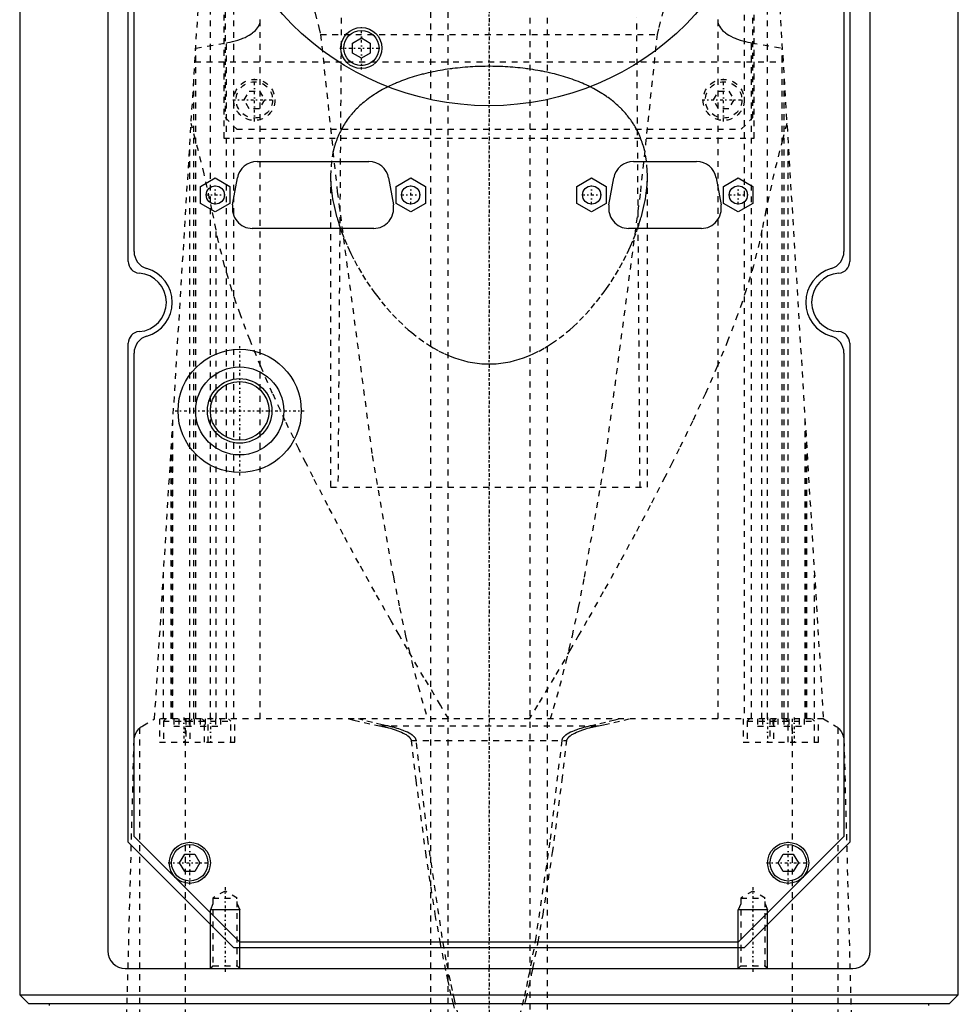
# Model space of a CAD drawing. Extents: x -90 to 90, y -144 to 599.
# Tile 6 of 10: x -80 to 80, y 28 to 196. Entities that reach past the tile are written whole.
import ezdxf

# ---------------------------------------------------------------- set-up
doc = ezdxf.new("R2010")
doc.units = 0
doc.linetypes.add('CENTER', pattern=[1.5, 0.45, -0.5, 0.05, -0.5])
doc.linetypes.add('DASHED', pattern=[2, 1, -1])
for name, color, linetype in [('AM_0', 7, 'CONTINUOUS'), ('AM_10', 7, 'CONTINUOUS'), ('AM_3', 7, 'DASHED'), ('AM_7', 7, 'CENTER')]:
    doc.layers.add(name, color=color, linetype=linetype)

msp = doc.modelspace()

# ---------------------------------------------------------------- linework, layer by layer
at = {"layer": 'AM_0', "color": 7, "linetype": 'CONTINUOUS'}
for p, q in [((-65, 292.5), (-65, 37.5)), ((-61.5, 154.98), (-61.5, 292)), ((61.5, 292), (61.5, 154.98)), ((65, 37.5), (65, 292.5)), ((-80, 291.5), (-80, 30)), ((-60.5, 156.65), (-60.5, 291)), ((60.5, 291), (60.5, 156.65)), ((80, 30), (80, 291.5)), ((-23.25, 192.19), (-21.75, 193.06)), ((-21.75, 193.06), (-20.25, 192.19)), ((-23.25, 190.46), (-23.25, 192.19)), ((-20.25, 192.19), (-20.25, 190.46)), ((-21.75, 189.6), (-23.25, 190.46)), ((-20.25, 190.46), (-21.75, 189.6)), ((-39.54, 172), (-20.46, 172)), ((24.61, 172), (35.39, 172)), ((-49.15, 167.74), (-46.65, 169.19)), ((-46.65, 169.19), (-44.15, 167.74)), ((-43.7, 164.59), (-42.89, 169.19)), ((-17.11, 169.19), (-16.3, 164.59)), ((-15.85, 167.74), (-13.35, 169.19)), ((-13.35, 169.19), (-10.85, 167.74)), ((15, 167.74), (17.5, 169.19)), ((17.5, 169.19), (20, 167.74)), ((20.45, 164.59), (21.26, 169.19)), ((38.74, 169.19), (39.55, 164.59)), ((40, 167.74), (42.5, 169.19)), ((42.5, 169.19), (45, 167.74)), ((-49.15, 164.86), (-49.15, 167.74)), ((-44.15, 167.74), (-44.15, 164.86)), ((-15.85, 164.86), (-15.85, 167.74)), ((-10.85, 167.74), (-10.85, 164.86)), ((15, 164.86), (15, 167.74)), ((20, 167.74), (20, 164.86)), ((40, 164.86), (40, 167.74)), ((45, 167.74), (45, 164.86)), ((-46.65, 163.41), (-49.15, 164.86)), ((-44.15, 164.86), (-46.65, 163.41)), ((-13.35, 163.41), (-15.85, 164.86)), ((-10.85, 164.86), (-13.35, 163.41)), ((17.5, 163.41), (15, 164.86)), ((20, 164.86), (17.5, 163.41)), ((42.5, 163.41), (40, 164.86)), ((45, 164.86), (42.5, 163.41)), ((-19.65, 160.6), (-40.35, 160.6)), ((36.2, 160.6), (23.8, 160.6)), ((-61.5, 56), (-61.5, 141.02)), ((61.5, 141.02), (61.5, 56)), ((-60.5, 57), (-60.5, 139.35)), ((60.5, 139.35), (60.5, 57)), ((-43.5, 38), (-61.5, 56)), ((-42.5, 39), (-60.5, 57)), ((60.5, 57), (42.5, 39)), ((61.5, 56), (43.5, 38)), ((-52.73, 52.5), (-51.87, 54)), ((-51.87, 54), (-50.13, 54)), ((-50.13, 54), (-49.27, 52.5)), ((49.27, 52.5), (50.13, 54)), ((50.13, 54), (51.87, 54)), ((51.87, 54), (52.73, 52.5)), ((-51.87, 51), (-52.73, 52.5)), ((-49.27, 52.5), (-50.13, 51)), ((50.13, 51), (49.27, 52.5)), ((52.73, 52.5), (51.87, 51)), ((-50.13, 51), (-51.87, 51)), ((51.87, 51), (50.13, 51)), ((42.5, 39), (-42.5, 39)), ((43.5, 38), (-43.5, 38)), ((-62, 34.5), (62, 34.5)), ((-80, 30), (-78.5, 28.5)), ((-80, 30), (80, 30)), ((78.5, 28.5), (80, 30)), ((-78.5, 28.5), (78.5, 28.5)), ((-75, 28.5), (-75, 28.2)), ((75, 28.2), (75, 28.5))]:
    msp.add_line(p, q, dxfattribs=at)
for centre, radius in [((0, 229), 47.5), ((-21.75, 191.33), 3.5), ((-21.75, 191.33), 3), ((-46.65, 166.3), 1.55), ((-13.35, 166.3), 1.55), ((17.5, 166.3), 1.55), ((42.5, 166.3), 1.55), ((-42.5, 129.5), 10.5), ((-42.5, 129.5), 7.5), ((-42.5, 129.5), 5.5), ((-42.5, 129.5), 5), ((-51, 52.5), 3.5), ((-51, 52.5), 3.1), ((51, 52.5), 3.5), ((51, 52.5), 3.1)]:
    msp.add_circle(centre, radius, dxfattribs=at)
for centre, radius, start, end in [((-39.54, 168.6), 3.4, 90, 170.0013), ((-20.46, 168.6), 3.4, 9.9987, 90), ((24.61, 168.6), 3.4, 90, 170.0013), ((35.39, 168.6), 3.4, 9.9987, 90), ((-40.35, 164), 3.4, 170.0013, 270), ((-19.65, 164), 3.4, 270, 9.9987), ((23.8, 164), 3.4, 170.0013, 270), ((36.2, 164), 3.4, 270, 9.9987), ((-57.5, 156.65), 3, 180, 253.8724), ((57.5, 156.65), 3, 286.1276, 0), ((-59.5, 154.98), 2, 180, 265.904), ((59.5, 154.98), 2, 274.096, 0), ((-60, 148), 5, 274.096, 85.904), ((-60, 148), 6, 286.1276, 73.8724), ((60, 148), 6, 106.1276, 253.8724), ((60, 148), 5, 94.096, 265.904), ((-59.5, 141.02), 2, 94.096, 180), ((59.5, 141.02), 2, 0, 85.904), ((-57.5, 139.35), 3, 106.1276, 180), ((57.5, 139.35), 3, 0, 73.8724), ((-62, 37.5), 3, 180, 270), ((62, 37.5), 3, 270, 0)]:
    msp.add_arc(centre, radius, start, end, dxfattribs=at)
at = {"layer": 'AM_10', "color": 7, "linetype": 'CONTINUOUS'}
for p, q in [((-47.07, 45.5), (-47.5, 44.5)), ((-42.93, 45.5), (-42.5, 44.5)), ((42.93, 45.5), (42.5, 44.5)), ((47.07, 45.5), (47.5, 44.5)), ((-42.5, 44.5), (-47.5, 44.5)), ((-47.5, 34.5), (-47.5, 44.5)), ((-42.5, 34.5), (-42.5, 44.5)), ((47.5, 44.5), (42.5, 44.5)), ((42.5, 34.5), (42.5, 44.5)), ((47.5, 34.5), (47.5, 44.5))]:
    msp.add_line(p, q, dxfattribs=at)
at = {"layer": 'AM_3', "color": 6, "linetype": 'DASHED'}
for p, q in [((-7, 565.5), (-7, -110.5)), ((7, -110.5), (7, 565.5)), ((-10, 553.5), (-10, -70.5)), ((10, -70.5), (10, 553.5)), ((-45.21, 269), (-45.21, 176)), ((45.21, 176), (45.21, 269)), ((-45, 265.5), (-45, 179.5)), ((45, 179.5), (45, 265.5)), ((-43.5, 77.05), (-43.5, 247.02)), ((43.5, 247.02), (43.5, 77.05)), ((-57, 77.05), (-47, 240)), ((47, 240), (57, 77.05)), ((-47.5, 77.05), (-47.5, 200.01)), ((47.5, 77.05), (47.5, 200.01)), ((-25.18, 196.5), (-25.75, 116.5)), ((25.75, 116.5), (25.18, 196.5)), ((-39, 77.05), (-39, 196.08)), ((39, 196.08), (39, 77.05)), ((-28.71, 193.62), (28.71, 193.62)), ((-49.99, 191.33), (-44.74, 192.21)), ((-49.95, 77.05), (-49.95, 191.34)), ((-44.74, 77.05), (-44.74, 192.21)), ((44.74, 77.05), (44.74, 192.21)), ((44.74, 192.21), (49.99, 191.33)), ((49.95, 77.05), (49.95, 191.34)), ((-50.13, 189), (50.13, 189)), ((-50.31, 77.05), (-50.31, 186.12)), ((50.31, 77.05), (50.31, 186.12)), ((-41.73, 182.5), (-40.87, 184)), ((-40.87, 184), (-39.13, 184)), ((-39.13, 184), (-38.27, 182.5)), ((38.27, 182.5), (39.13, 184)), ((39.13, 184), (40.87, 184)), ((40.87, 184), (41.73, 182.5)), ((-40.87, 181), (-41.73, 182.5)), ((-38.27, 182.5), (-39.13, 181)), ((39.13, 181), (38.27, 182.5)), ((41.73, 182.5), (40.87, 181)), ((-39.13, 181), (-40.87, 181)), ((40.87, 181), (39.13, 181)), ((-45, 179.5), (-43, 177.5)), ((43, 177.5), (45, 179.5)), ((-43, 177.5), (43, 177.5)), ((-51, 77.05), (-51, 174.82)), ((-45.21, 176), (45.21, 176)), ((51, 77.05), (51, 174.82)), ((-27, 169.6), (-27, 116.5)), ((27, 116.5), (27, 169.6)), ((-46.53, 77.05), (-46.53, 160.38)), ((-25.43, 160.88), (-25.34, 160.6)), ((25.34, 160.6), (25.43, 160.88)), ((46.53, 77.05), (46.53, 160.38)), ((-53.88, 77.05), (-53.88, 127.93)), ((53.88, 77.05), (53.88, 127.93)), ((-54, 125.94), (-54, 77.05)), ((54, 77.05), (54, 125.94)), ((-54.2, 77.05), (-54.2, 122.75)), ((54.2, 77.05), (54.2, 122.75)), ((-27, 116.5), (27, 116.5)), ((-55.5, 77.05), (-55.5, 101.49)), ((55.5, 77.05), (55.5, 101.49)), ((-59, 75.85), (-57, 77.05)), ((57, 77.05), (-57, 77.05)), ((-56.15, 77.05), (-56.15, 73.05)), ((-55.1, 77.05), (-55.5, 76.65)), ((-55.5, 76.65), (-55.5, 73.05)), ((-55.5, 76.65), (-44, 76.65)), ((-53.73, 77.05), (-53.73, 75.8)), ((-53.73, 75.8), (-50.27, 75.8)), ((-52.87, 77.05), (-52.87, 75.8)), ((-51.74, 16.5), (-51.74, 77.05)), ((-51.65, 77.05), (-51.65, 73.05)), ((-51.13, 77.05), (-51.13, 75.8)), ((-50.6, 77.05), (-51, 76.65)), ((-51, 76.65), (-51, 73.05)), ((-50.27, 77.05), (-50.27, 75.8)), ((-49.23, 77.05), (-49.23, 75.8)), ((-49.23, 75.8), (-45.77, 75.8)), ((-48.5, 76.65), (-48.9, 77.05)), ((-48.5, 73.05), (-48.5, 76.65)), ((-48.37, 77.05), (-48.37, 75.8)), ((-47.85, 73.05), (-47.85, 77.05)), ((-46.63, 77.05), (-46.63, 75.8)), ((-45.77, 77.05), (-45.77, 75.8)), ((-44, 76.65), (-44.4, 77.05)), ((-44, 73.05), (-44, 76.65)), ((-43.35, 73.05), (-43.35, 77.05)), ((-18.65, 75.85), (18.65, 75.85)), ((43.35, 77.05), (43.35, 73.05)), ((44.4, 77.05), (44, 76.65)), ((44, 76.65), (44, 73.05)), ((44, 76.65), (55.5, 76.65)), ((45.77, 77.05), (45.77, 75.8)), ((45.77, 75.8), (49.23, 75.8)), ((46.63, 77.05), (46.63, 75.8)), ((47.85, 77.05), (47.85, 73.05)), ((48.37, 77.05), (48.37, 75.8)), ((48.9, 77.05), (48.5, 76.65)), ((48.5, 76.65), (48.5, 73.05)), ((49.23, 77.05), (49.23, 75.8)), ((50.27, 77.05), (50.27, 75.8)), ((50.27, 75.8), (53.73, 75.8)), ((51, 76.65), (50.6, 77.05)), ((51, 73.05), (51, 76.65)), ((51.13, 77.05), (51.13, 75.8)), ((51.65, 73.05), (51.65, 77.05)), ((51.74, 16.5), (51.74, 77.05)), ((52.87, 77.05), (52.87, 75.8)), ((53.73, 77.05), (53.73, 75.8)), ((55.5, 76.65), (55.1, 77.05)), ((55.5, 73.05), (55.5, 76.65)), ((56.15, 73.05), (56.15, 77.05)), ((57, 77.05), (59, 75.85)), ((-59.5, 16.5), (-59.5, 75.49)), ((59.5, 16.5), (59.5, 75.49)), ((-62, 16.5), (-60.5, 73.35)), ((-56.15, 73.05), (-43.35, 73.05)), ((-13.28, 73.35), (13.28, 73.35)), ((43.35, 73.05), (56.15, 73.05)), ((60.5, 73.35), (62, 16.5)), ((-45, 47.69), (-47.07, 46.5)), ((-42.93, 46.5), (-45, 47.69)), ((45, 47.69), (42.93, 46.5)), ((47.07, 46.5), (45, 47.69)), ((-47.07, 46.5), (-47.07, 34.93)), ((-47.07, 46.5), (-42.93, 46.5)), ((-42.93, 34.93), (-42.93, 46.5)), ((42.93, 46.5), (42.93, 34.93)), ((42.93, 46.5), (47.07, 46.5)), ((47.07, 34.93), (47.07, 46.5)), ((-8.39, 39.04), (-7.27, 33.39)), ((7.5, 34.51), (8.39, 39.04)), ((-47.07, 34.93), (-47.5, 34.5)), ((-47.07, 34.93), (-42.93, 34.93)), ((-42.5, 34.5), (-42.93, 34.93)), ((42.93, 34.93), (42.5, 34.5)), ((42.93, 34.93), (47.07, 34.93)), ((47.5, 34.5), (47.07, 34.93)), ((-6.17, 28.66), (-6.1, 28.39))]:
    msp.add_line(p, q, dxfattribs=at)
for points in [[(-47.53, 231.39, 0), (-47.01, 230.54, 0), (-45.93, 228.8, 0), (-44.82, 227, 0), (-44.25, 226.08, 0), (-43.68, 225.15, 0), (-42.52, 223.25, 0), (-41.34, 221.3, 0), (-40.15, 219.31, 0), (-38.96, 217.28, 0), (-37.78, 215.2, 0), (-37.19, 214.15, 0), (-36.61, 213.09, 0), (-35.46, 210.94, 0), (-34.35, 208.76, 0), (-33.28, 206.54, 0), (-32.26, 204.28, 0), (-31.31, 201.98, 0), (-30.86, 200.82, 0), (-30.44, 199.65, 0), (-29.66, 197.27, 0), (-28.99, 194.85, 0), (-28.71, 193.62, 0)], [(28.71, 193.62, 0), (28.99, 194.85, 0), (29.66, 197.27, 0), (30.44, 199.65, 0), (30.86, 200.82, 0), (31.31, 201.98, 0), (32.26, 204.28, 0), (33.28, 206.54, 0), (34.35, 208.76, 0), (35.46, 210.94, 0), (36.61, 213.09, 0), (37.19, 214.15, 0), (37.78, 215.2, 0), (38.96, 217.28, 0), (40.15, 219.31, 0), (41.34, 221.3, 0), (42.52, 223.25, 0), (43.68, 225.15, 0), (44.25, 226.08, 0), (44.82, 227, 0), (45.93, 228.8, 0), (47.01, 230.54, 0), (47.53, 231.39, 0)], [(-43.5, 192.48, 0), (-43.26, 192.54, 0), (-42.81, 192.68, 0), (-42.37, 192.83, 0), (-42.17, 192.91, 0), (-41.97, 192.99, 0), (-41.59, 193.15, 0), (-41.24, 193.33, 0), (-40.91, 193.51, 0), (-40.6, 193.71, 0), (-40.32, 193.91, 0), (-40.18, 194.02, 0), (-40.05, 194.13, 0), (-39.82, 194.35, 0), (-39.61, 194.57, 0), (-39.44, 194.8, 0), (-39.29, 195.03, 0), (-39.17, 195.27, 0), (-39.13, 195.39, 0), (-39.09, 195.5, 0), (-39.03, 195.74, 0), (-39, 195.97, 0), (-39, 196.08, 0)], [(-39, 196.08, 0), (-39, 196.1, 0), (-39, 196.16, 0), (-39, 196.21, 0)], [(39, 196.21, 0), (39, 196.16, 0), (39, 196.1, 0), (39, 196.08, 0)], [(39, 196.08, 0), (39, 195.97, 0), (39.03, 195.74, 0), (39.09, 195.5, 0), (39.13, 195.39, 0), (39.17, 195.27, 0), (39.29, 195.04, 0), (39.44, 194.8, 0), (39.61, 194.57, 0), (39.82, 194.35, 0), (40.05, 194.13, 0), (40.18, 194.02, 0), (40.31, 193.91, 0), (40.6, 193.71, 0), (40.91, 193.51, 0), (41.24, 193.33, 0), (41.6, 193.15, 0), (41.97, 192.99, 0), (42.17, 192.91, 0), (42.37, 192.83, 0), (42.81, 192.68, 0), (43.26, 192.54, 0), (43.5, 192.48, 0)], [(-28.71, 193.62, 0), (-25.86, 166.85, 0), (-19.91, 121.9, 0), (-16.3, 101.17, 0), (-15.26, 96.01, 0), (-14.21, 91.19, 0), (-13.68, 88.91, 0), (-13.15, 86.72, 0), (-12.09, 82.59, 0), (-11.02, 78.81, 0), (-10.49, 77.05, 0)], [(10.49, 77.05, 0), (11.02, 78.81, 0), (12.09, 82.59, 0), (13.15, 86.72, 0), (13.68, 88.91, 0), (14.21, 91.19, 0), (15.26, 96.01, 0), (16.3, 101.17, 0), (19.91, 121.9, 0), (25.86, 166.85, 0), (28.71, 193.62, 0)], [(-44.74, 192.21, 0), (-44.53, 192.25, 0), (-44.11, 192.33, 0), (-43.7, 192.43, 0), (-43.5, 192.48, 0)], [(43.5, 192.48, 0), (43.7, 192.43, 0), (44.11, 192.33, 0), (44.53, 192.25, 0), (44.74, 192.21, 0)], [(0, 188.22, 0), (-0.21, 188.22, 0), (-0.63, 188.21, 0), (-1.06, 188.21, 0), (-1.27, 188.2, 0), (-1.49, 188.2, 0), (-1.91, 188.18, 0), (-2.34, 188.16, 0), (-2.77, 188.14, 0), (-3.2, 188.12, 0), (-3.63, 188.09, 0), (-3.85, 188.07, 0), (-4.07, 188.06, 0), (-4.5, 188.02, 0), (-4.93, 187.98, 0), (-5.36, 187.93, 0), (-5.78, 187.89, 0), (-6.21, 187.83, 0), (-6.42, 187.81, 0), (-6.64, 187.78, 0), (-7.06, 187.72, 0), (-7.48, 187.65, 0), (-7.7, 187.62, 0), (-7.91, 187.59, 0), (-8.32, 187.51, 0), (-8.74, 187.44, 0), (-8.95, 187.4, 0), (-9.15, 187.36, 0), (-9.56, 187.28, 0), (-9.97, 187.19, 0), (-10.38, 187.1, 0), (-10.78, 187.01, 0), (-11.17, 186.91, 0), (-11.37, 186.86, 0), (-11.57, 186.81, 0), (-11.96, 186.7, 0), (-12.34, 186.59, 0), (-12.73, 186.48, 0), (-13.1, 186.36, 0), (-13.48, 186.25, 0), (-13.66, 186.18, 0), (-13.84, 186.12, 0), (-14.21, 186, 0), (-14.56, 185.87, 0), (-14.92, 185.74, 0), (-15.26, 185.6, 0), (-15.6, 185.46, 0), (-15.77, 185.39, 0), (-15.94, 185.32, 0), (-16.27, 185.18, 0), (-16.6, 185.03, 0), (-16.91, 184.88, 0), (-17.23, 184.73, 0), (-17.53, 184.58, 0), (-17.68, 184.5, 0), (-17.83, 184.42, 0), (-18.13, 184.26, 0), (-18.42, 184.1, 0), (-18.7, 183.94, 0), (-18.98, 183.77, 0), (-19.25, 183.6, 0), (-19.39, 183.52, 0), (-19.52, 183.43, 0), (-19.79, 183.25, 0), (-20.05, 183.07, 0), (-20.18, 182.98, 0), (-20.31, 182.89, 0), (-20.57, 182.7, 0), (-20.82, 182.52, 0), (-20.94, 182.42, 0), (-21.06, 182.32, 0), (-21.3, 182.13, 0), (-21.54, 181.93, 0), (-21.77, 181.73, 0), (-22, 181.52, 0), (-22.22, 181.31, 0), (-22.33, 181.21, 0), (-22.44, 181.1, 0), (-22.65, 180.89, 0), (-22.85, 180.67, 0), (-23.06, 180.45, 0), (-23.25, 180.23, 0), (-23.45, 180, 0), (-23.54, 179.89, 0), (-23.63, 179.78, 0), (-23.81, 179.54, 0), (-23.99, 179.31, 0), (-24.16, 179.08, 0), (-24.33, 178.84, 0), (-24.49, 178.6, 0), (-24.57, 178.47, 0), (-24.64, 178.35, 0), (-24.79, 178.11, 0), (-24.94, 177.86, 0), (-25.08, 177.61, 0), (-25.21, 177.36, 0), (-25.34, 177.1, 0), (-25.41, 176.97, 0), (-25.47, 176.85, 0), (-25.59, 176.59, 0), (-25.7, 176.33, 0), (-25.81, 176.07, 0), (-25.92, 175.8, 0), (-26.01, 175.54, 0), (-26.06, 175.4, 0), (-26.11, 175.27, 0), (-26.2, 175, 0), (-26.28, 174.73, 0), (-26.32, 174.59, 0), (-26.54, 173.78, 0), (-26.84, 172.11, 0), (-26.98, 170.44, 0), (-27, 169.6, 0)], [(27, 169.6, 0), (26.98, 170.44, 0), (26.84, 172.12, 0), (26.54, 173.78, 0), (26.32, 174.6, 0), (26.28, 174.74, 0), (26.19, 175.01, 0), (26.1, 175.28, 0), (26.06, 175.41, 0), (26.01, 175.55, 0), (25.91, 175.81, 0), (25.81, 176.08, 0), (25.7, 176.34, 0), (25.58, 176.6, 0), (25.46, 176.86, 0), (25.4, 176.99, 0), (25.34, 177.12, 0), (25.21, 177.37, 0), (25.07, 177.63, 0), (24.93, 177.88, 0), (24.78, 178.13, 0), (24.63, 178.37, 0), (24.55, 178.49, 0), (24.48, 178.62, 0), (24.31, 178.86, 0), (24.15, 179.1, 0), (23.97, 179.33, 0), (23.8, 179.57, 0), (23.62, 179.8, 0), (23.52, 179.91, 0), (23.43, 180.02, 0), (23.24, 180.25, 0), (23.04, 180.47, 0), (22.84, 180.69, 0), (22.63, 180.91, 0), (22.42, 181.12, 0), (22.31, 181.23, 0), (22.2, 181.33, 0), (21.98, 181.54, 0), (21.75, 181.74, 0), (21.52, 181.94, 0), (21.28, 182.14, 0), (21.04, 182.34, 0), (20.92, 182.43, 0), (20.8, 182.53, 0), (20.55, 182.72, 0), (20.3, 182.9, 0), (20.17, 182.99, 0), (20.04, 183.08, 0), (19.78, 183.26, 0), (19.51, 183.44, 0), (19.38, 183.52, 0), (19.24, 183.61, 0), (18.97, 183.78, 0), (18.69, 183.94, 0), (18.4, 184.11, 0), (18.11, 184.27, 0), (17.82, 184.43, 0), (17.66, 184.51, 0), (17.51, 184.59, 0), (17.2, 184.74, 0), (16.89, 184.9, 0), (16.57, 185.05, 0), (16.24, 185.19, 0), (15.91, 185.34, 0), (15.74, 185.41, 0), (15.57, 185.48, 0), (15.23, 185.62, 0), (14.88, 185.75, 0), (14.52, 185.88, 0), (14.16, 186.01, 0), (13.8, 186.14, 0), (13.62, 186.2, 0), (13.43, 186.26, 0), (13.06, 186.38, 0), (12.68, 186.49, 0), (12.3, 186.6, 0), (11.92, 186.71, 0), (11.53, 186.82, 0), (11.33, 186.87, 0), (11.14, 186.92, 0), (10.74, 187.01, 0), (10.34, 187.11, 0), (9.94, 187.2, 0), (9.53, 187.28, 0), (9.12, 187.37, 0), (8.92, 187.41, 0), (8.71, 187.44, 0), (8.3, 187.52, 0), (7.88, 187.59, 0), (7.67, 187.62, 0), (7.46, 187.66, 0), (7.04, 187.72, 0), (6.62, 187.78, 0), (6.4, 187.81, 0), (6.19, 187.84, 0), (5.77, 187.89, 0), (5.34, 187.94, 0), (4.91, 187.98, 0), (4.48, 188.02, 0), (4.06, 188.06, 0), (3.84, 188.07, 0), (3.63, 188.09, 0), (3.2, 188.12, 0), (2.77, 188.14, 0), (2.34, 188.16, 0), (1.91, 188.18, 0), (1.48, 188.2, 0), (1.27, 188.2, 0), (1.06, 188.21, 0), (0.63, 188.21, 0), (0.21, 188.22, 0), (0, 188.22, 0)], [(-46.53, 160.38, 0), (-47.19, 163.67, 0), (-48.56, 169.92, 0), (-50.02, 175.73, 0), (-50.78, 178.45, 0)], [(50.78, 178.45, 0), (50.02, 175.73, 0), (48.56, 169.92, 0), (47.19, 163.67, 0), (46.53, 160.38, 0)], [(-27, 169.6, 0), (-27, 169.37, 0), (-26.99, 168.92, 0), (-26.97, 168.47, 0), (-26.96, 168.23, 0), (-26.94, 168, 0), (-26.9, 167.54, 0), (-26.85, 167.06, 0), (-26.8, 166.59, 0), (-26.73, 166.11, 0), (-26.65, 165.62, 0), (-26.61, 165.38, 0), (-26.56, 165.14, 0), (-26.47, 164.65, 0), (-26.36, 164.15, 0), (-26.24, 163.65, 0), (-26.12, 163.15, 0), (-25.98, 162.65, 0), (-25.91, 162.4, 0), (-25.84, 162.15, 0), (-25.68, 161.64, 0), (-25.52, 161.13, 0), (-25.43, 160.88, 0)], [(25.43, 160.88, 0), (25.52, 161.13, 0), (25.68, 161.64, 0), (25.84, 162.15, 0), (25.91, 162.4, 0), (25.98, 162.65, 0), (26.12, 163.15, 0), (26.24, 163.65, 0), (26.36, 164.15, 0), (26.47, 164.65, 0), (26.56, 165.14, 0), (26.61, 165.38, 0), (26.65, 165.62, 0), (26.73, 166.11, 0), (26.8, 166.59, 0), (26.85, 167.06, 0), (26.9, 167.54, 0), (26.94, 168, 0), (26.96, 168.23, 0), (26.97, 168.47, 0), (26.99, 168.92, 0), (27, 169.37, 0), (27, 169.6, 0)], [(-6.87, 77.05, 0), (-8.29, 79.37, 0), (-11.1, 84.09, 0), (-13.91, 88.89, 0), (-15.31, 91.32, 0), (-16.7, 93.75, 0), (-19.47, 98.65, 0), (-22.2, 103.56, 0), (-24.87, 108.47, 0), (-27.48, 113.37, 0), (-30, 118.23, 0), (-31.22, 120.64, 0), (-32.42, 123.04, 0), (-34.72, 127.8, 0), (-36.88, 132.47, 0), (-38.89, 137.05, 0), (-40.73, 141.53, 0), (-42.38, 145.88, 0), (-43.13, 148.01, 0), (-43.83, 150.11, 0), (-45.07, 154.24, 0), (-46.11, 158.34, 0), (-46.53, 160.38, 0)], [(-25.34, 160.6, 0), (-25.12, 160, 0), (-24.65, 158.77, 0), (-24.12, 157.55, 0), (-23.84, 156.94, 0), (-23.55, 156.33, 0), (-22.93, 155.11, 0), (-22.27, 153.9, 0), (-21.56, 152.7, 0), (-20.81, 151.52, 0), (-20.02, 150.35, 0), (-19.61, 149.78, 0), (-19.19, 149.21, 0), (-18.33, 148.1, 0), (-17.42, 147.02, 0), (-16.46, 145.95, 0), (-15.44, 144.89, 0), (-14.34, 143.85, 0), (-13.77, 143.34, 0), (-13.18, 142.84, 0), (-11.95, 141.87, 0), (-10.67, 140.97, 0), (-10, 140.55, 0)], [(46.53, 160.38, 0), (46.11, 158.34, 0), (45.07, 154.24, 0), (43.83, 150.11, 0), (43.13, 148.01, 0), (42.38, 145.88, 0), (40.73, 141.53, 0), (38.89, 137.05, 0), (36.88, 132.47, 0), (34.72, 127.8, 0), (32.42, 123.04, 0), (31.22, 120.64, 0), (30, 118.23, 0), (27.48, 113.37, 0), (24.87, 108.47, 0), (22.2, 103.56, 0), (19.47, 98.65, 0), (16.7, 93.75, 0), (15.31, 91.32, 0), (13.91, 88.89, 0), (11.1, 84.09, 0), (8.29, 79.37, 0), (6.87, 77.05, 0)], [(10, 140.55, 0), (10.67, 140.97, 0), (11.95, 141.87, 0), (13.18, 142.84, 0), (13.77, 143.34, 0), (14.34, 143.85, 0), (15.44, 144.89, 0), (16.46, 145.95, 0), (17.42, 147.02, 0), (18.33, 148.1, 0), (19.19, 149.21, 0), (19.61, 149.78, 0), (20.02, 150.35, 0), (20.81, 151.52, 0), (21.56, 152.7, 0), (22.27, 153.9, 0), (22.93, 155.11, 0), (23.55, 156.33, 0), (23.84, 156.94, 0), (24.12, 157.55, 0), (24.65, 158.77, 0), (25.12, 160, 0), (25.34, 160.6, 0)], [(-10, 140.55, 0), (-9.52, 140.26, 0), (-8.53, 139.71, 0), (-7.52, 139.22, 0), (-7, 138.99, 0)], [(7, 138.99, 0), (7.52, 139.22, 0), (8.53, 139.71, 0), (9.52, 140.26, 0), (10, 140.55, 0)], [(-7, 138.99, 0), (-6.63, 138.83, 0), (-5.89, 138.55, 0), (-5.13, 138.3, 0), (-4.75, 138.18, 0), (-4.36, 138.08, 0), (-3.59, 137.89, 0), (-2.8, 137.74, 0), (-2.01, 137.62, 0), (-1.21, 137.54, 0), (-0.41, 137.5, 0), (0, 137.5, 0), (0.41, 137.5, 0), (1.21, 137.54, 0), (2.01, 137.62, 0), (2.8, 137.74, 0), (3.59, 137.89, 0), (4.36, 138.08, 0), (4.75, 138.18, 0), (5.13, 138.3, 0), (5.89, 138.55, 0), (6.63, 138.83, 0), (7, 138.99, 0)], [(-59.5, 75.49, 0), (-59.49, 75.5, 0), (-59.38, 75.59, 0), (-59.16, 75.75, 0), (-59, 75.85, 0)], [(-23.87, 77.05, 0), (-23.02, 76.83, 0), (-21.29, 76.41, 0), (-19.54, 76.03, 0), (-18.65, 75.85, 0)], [(-17.41, 75.85, 0), (-18.23, 76.03, 0), (-19.85, 76.41, 0), (-21.46, 76.83, 0), (-22.25, 77.05, 0)], [(-18.65, 75.85, 0), (-18.49, 75.82, 0), (-18.15, 75.75, 0), (-17.81, 75.67, 0), (-17.64, 75.63, 0), (-17.48, 75.59, 0), (-17.14, 75.51, 0), (-16.81, 75.42, 0), (-16.49, 75.32, 0), (-16.17, 75.22, 0), (-15.85, 75.12, 0), (-15.7, 75.06, 0), (-15.54, 75.01, 0), (-15.24, 74.89, 0), (-14.93, 74.76, 0), (-14.62, 74.61, 0), (-14.31, 74.44, 0), (-14.13, 74.34, 0), (-14.08, 74.31, 0), (-14.03, 74.27, 0), (-14.01, 74.26, 0), (-13.98, 74.24, 0), (-13.94, 74.21, 0), (-13.89, 74.17, 0), (-13.87, 74.16, 0), (-13.84, 74.14, 0), (-13.8, 74.11, 0), (-13.76, 74.07, 0), (-13.74, 74.05, 0), (-13.71, 74.03, 0), (-13.67, 74, 0), (-13.63, 73.96, 0), (-13.59, 73.92, 0), (-13.56, 73.88, 0), (-13.52, 73.84, 0), (-13.5, 73.81, 0), (-13.48, 73.79, 0), (-13.45, 73.74, 0), (-13.41, 73.7, 0), (-13.38, 73.65, 0), (-13.35, 73.59, 0), (-13.33, 73.54, 0), (-13.32, 73.52, 0), (-13.32, 73.51, 0), (-13.31, 73.5, 0), (-13.31, 73.49, 0), (-13.31, 73.49, 0), (-13.31, 73.48, 0), (-13.31, 73.47, 0), (-13.3, 73.47, 0), (-13.3, 73.46, 0), (-13.3, 73.45, 0), (-13.29, 73.44, 0), (-13.29, 73.43, 0), (-13.29, 73.43, 0), (-13.29, 73.42, 0), (-13.29, 73.41, 0), (-13.29, 73.4, 0), (-13.28, 73.39, 0), (-13.28, 73.38, 0), (-13.28, 73.38, 0), (-13.28, 73.37, 0), (-13.28, 73.36, 0), (-13.28, 73.35, 0), (-13.28, 73.35, 0)], [(-12.4, 73.35, 0), (-12.4, 73.35, 0), (-12.4, 73.36, 0), (-12.4, 73.37, 0), (-12.4, 73.38, 0), (-12.4, 73.38, 0), (-12.41, 73.39, 0), (-12.41, 73.4, 0), (-12.41, 73.43, 0), (-12.43, 73.48, 0), (-12.44, 73.51, 0), (-12.45, 73.53, 0), (-12.47, 73.58, 0), (-12.49, 73.63, 0), (-12.52, 73.68, 0), (-12.55, 73.73, 0), (-12.58, 73.78, 0), (-12.6, 73.8, 0), (-12.61, 73.82, 0), (-12.65, 73.86, 0), (-12.68, 73.9, 0), (-12.72, 73.94, 0), (-12.75, 73.98, 0), (-12.79, 74.02, 0), (-12.81, 74.04, 0), (-12.83, 74.05, 0), (-12.87, 74.09, 0), (-12.91, 74.12, 0), (-12.93, 74.14, 0), (-12.95, 74.16, 0), (-12.99, 74.19, 0), (-13.04, 74.22, 0), (-13.06, 74.24, 0), (-13.08, 74.26, 0), (-13.13, 74.29, 0), (-13.17, 74.32, 0), (-13.33, 74.43, 0), (-13.62, 74.59, 0), (-13.92, 74.75, 0), (-14.21, 74.88, 0), (-14.49, 75, 0), (-14.64, 75.06, 0), (-14.78, 75.11, 0), (-15.08, 75.22, 0), (-15.38, 75.32, 0), (-15.68, 75.41, 0), (-15.99, 75.51, 0), (-16.3, 75.59, 0), (-16.46, 75.63, 0), (-16.61, 75.67, 0), (-16.93, 75.75, 0), (-17.25, 75.82, 0), (-17.41, 75.85, 0)], [(17.41, 75.85, 0), (17.25, 75.82, 0), (16.93, 75.75, 0), (16.61, 75.67, 0), (16.46, 75.63, 0), (16.3, 75.59, 0), (15.99, 75.51, 0), (15.68, 75.41, 0), (15.38, 75.32, 0), (15.08, 75.22, 0), (14.78, 75.11, 0), (14.64, 75.06, 0), (14.49, 75, 0), (14.21, 74.88, 0), (13.92, 74.75, 0), (13.62, 74.59, 0), (13.33, 74.43, 0), (13.17, 74.32, 0), (13.13, 74.29, 0), (13.08, 74.26, 0), (13.06, 74.24, 0), (13.04, 74.22, 0), (12.99, 74.19, 0), (12.95, 74.16, 0), (12.93, 74.14, 0), (12.91, 74.12, 0), (12.87, 74.09, 0), (12.83, 74.05, 0), (12.81, 74.04, 0), (12.79, 74.02, 0), (12.75, 73.98, 0), (12.72, 73.94, 0), (12.68, 73.9, 0), (12.65, 73.86, 0), (12.61, 73.82, 0), (12.6, 73.8, 0), (12.58, 73.78, 0), (12.55, 73.73, 0), (12.52, 73.68, 0), (12.49, 73.63, 0), (12.47, 73.58, 0), (12.45, 73.53, 0), (12.44, 73.51, 0), (12.43, 73.48, 0), (12.41, 73.43, 0), (12.41, 73.4, 0), (12.41, 73.39, 0), (12.4, 73.38, 0), (12.4, 73.38, 0), (12.4, 73.37, 0), (12.4, 73.36, 0), (12.4, 73.35, 0), (12.4, 73.35, 0)], [(13.28, 73.35, 0), (13.28, 73.35, 0), (13.28, 73.36, 0), (13.28, 73.37, 0), (13.28, 73.38, 0), (13.28, 73.38, 0), (13.28, 73.39, 0), (13.29, 73.4, 0), (13.29, 73.41, 0), (13.29, 73.42, 0), (13.29, 73.43, 0), (13.29, 73.43, 0), (13.29, 73.44, 0), (13.3, 73.45, 0), (13.3, 73.46, 0), (13.3, 73.47, 0), (13.31, 73.47, 0), (13.31, 73.48, 0), (13.31, 73.49, 0), (13.31, 73.49, 0), (13.31, 73.5, 0), (13.32, 73.51, 0), (13.32, 73.52, 0), (13.33, 73.54, 0), (13.35, 73.59, 0), (13.38, 73.65, 0), (13.41, 73.7, 0), (13.45, 73.74, 0), (13.48, 73.79, 0), (13.5, 73.81, 0), (13.52, 73.84, 0), (13.56, 73.88, 0), (13.59, 73.92, 0), (13.63, 73.96, 0), (13.67, 74, 0), (13.71, 74.03, 0), (13.74, 74.05, 0), (13.76, 74.07, 0), (13.8, 74.11, 0), (13.84, 74.14, 0), (13.87, 74.16, 0), (13.89, 74.17, 0), (13.94, 74.21, 0), (13.98, 74.24, 0), (14.01, 74.26, 0), (14.03, 74.27, 0), (14.08, 74.31, 0), (14.13, 74.34, 0), (14.31, 74.44, 0), (14.62, 74.61, 0), (14.93, 74.76, 0), (15.24, 74.89, 0), (15.54, 75.01, 0), (15.7, 75.06, 0), (15.85, 75.12, 0), (16.17, 75.22, 0), (16.49, 75.32, 0), (16.81, 75.42, 0), (17.14, 75.51, 0), (17.48, 75.59, 0), (17.64, 75.63, 0), (17.81, 75.67, 0), (18.15, 75.75, 0), (18.49, 75.82, 0), (18.65, 75.85, 0)], [(22.25, 77.05, 0), (21.46, 76.83, 0), (19.85, 76.41, 0), (18.23, 76.03, 0), (17.41, 75.85, 0)], [(18.65, 75.85, 0), (19.54, 76.03, 0), (21.29, 76.41, 0), (23.02, 76.83, 0), (23.87, 77.05, 0)], [(59, 75.85, 0), (59.16, 75.75, 0), (59.38, 75.59, 0), (59.49, 75.5, 0), (59.5, 75.49, 0)], [(-60.5, 73.35, 0), (-60.5, 73.35, 0), (-60.5, 73.36, 0), (-60.5, 73.36, 0), (-60.5, 73.36, 0), (-60.5, 73.37, 0), (-60.5, 73.37, 0), (-60.5, 73.37, 0), (-60.5, 73.38, 0), (-60.5, 73.38, 0), (-60.5, 73.39, 0), (-60.5, 73.39, 0), (-60.5, 73.39, 0), (-60.5, 73.39, 0), (-60.5, 73.4, 0), (-60.5, 73.41, 0), (-60.5, 73.42, 0), (-60.5, 73.43, 0), (-60.5, 73.45, 0), (-60.49, 73.47, 0), (-60.49, 73.48, 0), (-60.49, 73.5, 0), (-60.49, 73.51, 0), (-60.49, 73.52, 0), (-60.49, 73.52, 0), (-60.49, 73.54, 0), (-60.49, 73.55, 0), (-60.48, 73.59, 0), (-60.48, 73.62, 0), (-60.47, 73.65, 0), (-60.47, 73.71, 0), (-60.46, 73.76, 0), (-60.43, 73.91, 0), (-60.38, 74.09, 0), (-60.36, 74.17, 0), (-60.33, 74.24, 0), (-60.28, 74.38, 0), (-60.23, 74.5, 0), (-60.04, 74.85, 0), (-59.68, 75.31, 0), (-59.5, 75.49, 0)], [(59.5, 75.49, 0), (59.68, 75.31, 0), (60.04, 74.85, 0), (60.23, 74.5, 0), (60.28, 74.38, 0), (60.33, 74.24, 0), (60.36, 74.17, 0), (60.38, 74.09, 0), (60.43, 73.91, 0), (60.46, 73.76, 0), (60.47, 73.71, 0), (60.47, 73.65, 0), (60.48, 73.62, 0), (60.48, 73.59, 0), (60.49, 73.55, 0), (60.49, 73.54, 0), (60.49, 73.52, 0), (60.49, 73.52, 0), (60.49, 73.51, 0), (60.49, 73.5, 0), (60.49, 73.48, 0), (60.49, 73.47, 0), (60.5, 73.45, 0), (60.5, 73.43, 0), (60.5, 73.42, 0), (60.5, 73.41, 0), (60.5, 73.4, 0), (60.5, 73.39, 0), (60.5, 73.39, 0), (60.5, 73.39, 0), (60.5, 73.39, 0), (60.5, 73.38, 0), (60.5, 73.38, 0), (60.5, 73.37, 0), (60.5, 73.37, 0), (60.5, 73.37, 0), (60.5, 73.36, 0), (60.5, 73.36, 0), (60.5, 73.36, 0), (60.5, 73.35, 0), (60.5, 73.35, 0)], [(-13.28, 73.35, 0), (-12.47, 66.56, 0), (-10.84, 54.26, 0), (-9.21, 43.68, 0), (-8.39, 39.04, 0)], [(-5.21, 26.41, 0), (-5.9, 29.22, 0), (-6.24, 30.76, 0), (-6.59, 32.39, 0), (-7.28, 35.91, 0), (-7.97, 39.77, 0), (-10.36, 56.04, 0), (-12.4, 73.35, 0)], [(12.4, 73.35, 0), (10.36, 56.04, 0), (7.97, 39.77, 0), (7.28, 35.91, 0), (6.59, 32.39, 0), (6.24, 30.76, 0), (5.9, 29.22, 0), (5.21, 26.41, 0)], [(8.39, 39.04, 0), (9.21, 43.68, 0), (10.84, 54.26, 0), (12.47, 66.56, 0), (13.28, 73.35, 0)], [(6.1, 28.39, 0), (6.34, 29.32, 0), (6.8, 31.29, 0), (7.27, 33.4, 0), (7.5, 34.51, 0)], [(-7.27, 33.39, 0), (-7.09, 32.55, 0), (-6.72, 30.93, 0), (-6.35, 29.4, 0), (-6.17, 28.66, 0)], [(-6.1, 28.39, 0), (-5.93, 27.74, 0)]]:
    msp.add_polyline3d(points, dxfattribs=at)
for centre, radius in [((-40, 182.5), 3.5), ((-40, 182.5), 3.1), ((40, 182.5), 3.5), ((40, 182.5), 3.1)]:
    msp.add_circle(centre, radius, dxfattribs=at)
at = {"layer": 'AM_7', "color": 4, "linetype": 'CENTER'}
for p, q in [((0, 599.3), (0, -144.3)), ((0, 383.93), (0, 187.57)), ((0, 317.3), (0, -16.93)), ((0, 242.7), (0, -37.19)), ((-21.75, 187.65), (-21.75, 195)), ((-25.43, 191.33), (-18.07, 191.33)), ((-40, 178.82), (-40, 186.18)), ((40, 178.82), (40, 186.18)), ((-43.67, 182.5), (-36.33, 182.5)), ((36.33, 182.5), (43.67, 182.5)), ((-46.65, 164.67), (-46.65, 167.93)), ((-13.35, 164.67), (-13.35, 167.93)), ((17.5, 164.67), (17.5, 167.93)), ((42.5, 164.67), (42.5, 167.93)), ((-48.28, 166.3), (-45.02, 166.3)), ((-14.98, 166.3), (-11.72, 166.3)), ((15.87, 166.3), (19.13, 166.3)), ((40.87, 166.3), (44.13, 166.3)), ((-42.5, 118.47), (-42.5, 140.53)), ((-53.52, 129.5), (-31.48, 129.5)), ((-52, 77.25), (-52, 72.85)), ((-47.5, 77.25), (-47.5, 72.85)), ((47.5, 77.25), (47.5, 72.85)), ((52, 77.25), (52, 72.85)), ((-51, 48.83), (-51, 56.17)), ((51, 48.83), (51, 56.17)), ((-54.67, 52.5), (-47.33, 52.5)), ((47.33, 52.5), (54.67, 52.5)), ((-45, 48.35), (-45, 33.84)), ((45, 48.35), (45, 33.84))]:
    msp.add_line(p, q, dxfattribs=at)

doc.saveas('drawing.dxf')
